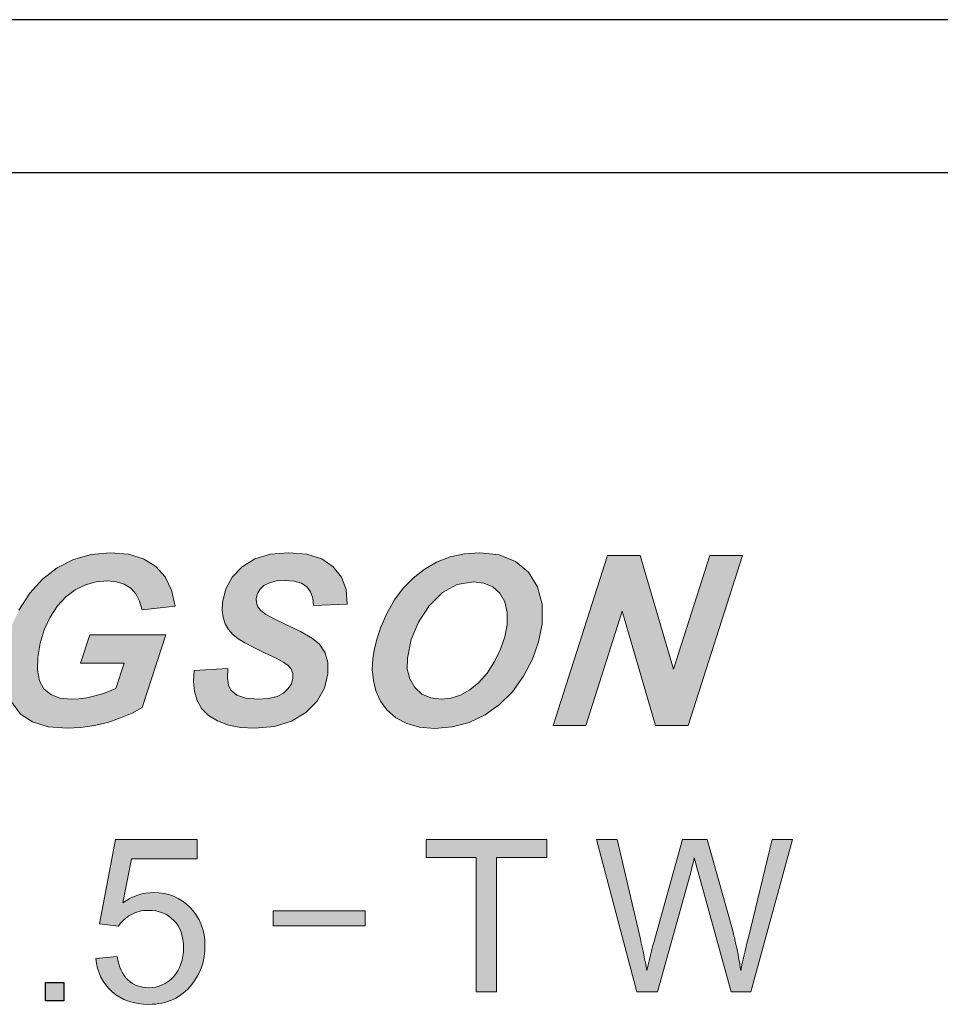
# Model space of a CAD drawing. Header units: inches. Extents: x 2053 to 2350, y -5132 to -4922.
# Tile 8 of 25: x 2277 to 2289, y -5022 to -5009. Entities that reach past the tile are written whole.
import ezdxf

# ---------------------------------------------------------------- set-up
doc = ezdxf.new("R2010")
doc.units = ezdxf.units.IN
doc.header["$MEASUREMENT"] = 0
doc.layers.add('RED', color=1, linetype='Continuous', lineweight=15)
doc.layers.add('尺寸层', color=3, linetype='Continuous', lineweight=13)

msp = doc.modelspace()

# ---------------------------------------------------------------- hatches: boundary and pattern name
h = msp.add_hatch(color=1)
edge = h.paths.add_edge_path()
edge.add_spline(control_points=[(2278.057, -5021.581), (2277.934, -5021.471), (2277.863, -5021.326), (2277.846, -5021.146)], knot_values=[0.954545, 0.954545, 0.954545, 0.954545, 1, 1, 1, 1], degree=3, periodic=0)
edge.add_spline(control_points=[(2277.846, -5021.146), (2277.846, -5021.146), (2278.123, -5021.122), (2278.123, -5021.122)], knot_values=[0, 0, 0, 0, 0.045455, 0.045455, 0.045455, 0.045455], degree=3, periodic=0)
edge.add_spline(control_points=[(2278.123, -5021.122), (2278.143, -5021.257), (2278.191, -5021.358), (2278.265, -5021.426)], knot_values=[0.045455, 0.045455, 0.045455, 0.045455, 0.090909, 0.090909, 0.090909, 0.090909], degree=3, periodic=0)
edge.add_spline(control_points=[(2278.265, -5021.426), (2278.34, -5021.494), (2278.43, -5021.528), (2278.536, -5021.528), (2278.536, -5021.528), (2278.663, -5021.528), (2278.77, -5021.48), (2278.858, -5021.385)], knot_values=[0.090909, 0.090909, 0.090909, 0.090909, 0.136364, 0.136364, 0.136364, 0.136364, 0.181818, 0.181818, 0.181818, 0.181818], degree=3, periodic=0)
edge.add_spline(control_points=[(2278.858, -5021.385), (2278.946, -5021.289), (2278.99, -5021.162), (2278.99, -5021.004), (2278.99, -5021.004), (2278.99, -5020.853), (2278.948, -5020.735), (2278.863, -5020.648)], knot_values=[0.181818, 0.181818, 0.181818, 0.181818, 0.227273, 0.227273, 0.227273, 0.227273, 0.272727, 0.272727, 0.272727, 0.272727], degree=3, periodic=0)
edge.add_spline(control_points=[(2278.863, -5020.648), (2278.779, -5020.561), (2278.668, -5020.517), (2278.531, -5020.517), (2278.531, -5020.517), (2278.446, -5020.517), (2278.37, -5020.537), (2278.301, -5020.575)], knot_values=[0.272727, 0.272727, 0.272727, 0.272727, 0.318182, 0.318182, 0.318182, 0.318182, 0.363636, 0.363636, 0.363636, 0.363636], degree=3, periodic=0)
edge.add_spline(control_points=[(2278.301, -5020.575), (2278.233, -5020.614), (2278.179, -5020.664), (2278.14, -5020.725)], knot_values=[0.363636, 0.363636, 0.363636, 0.363636, 0.409091, 0.409091, 0.409091, 0.409091], degree=3, periodic=0)
edge.add_spline(control_points=[(2278.14, -5020.725), (2278.14, -5020.725), (2277.893, -5020.693), (2277.893, -5020.693)], knot_values=[0.409091, 0.409091, 0.409091, 0.409091, 0.454545, 0.454545, 0.454545, 0.454545], degree=3, periodic=0)
edge.add_spline(control_points=[(2277.893, -5020.693), (2277.893, -5020.693), (2278.101, -5019.59), (2278.101, -5019.59)], knot_values=[0.454545, 0.454545, 0.454545, 0.454545, 0.5, 0.5, 0.5, 0.5], degree=3, periodic=0)
edge.add_spline(control_points=[(2278.101, -5019.59), (2278.101, -5019.59), (2279.169, -5019.59), (2279.169, -5019.59)], knot_values=[0.5, 0.5, 0.5, 0.5, 0.545455, 0.545455, 0.545455, 0.545455], degree=3, periodic=0)
edge.add_spline(control_points=[(2279.169, -5019.59), (2279.169, -5019.59), (2279.169, -5019.842), (2279.169, -5019.842)], knot_values=[0.545455, 0.545455, 0.545455, 0.545455, 0.590909, 0.590909, 0.590909, 0.590909], degree=3, periodic=0)
edge.add_spline(control_points=[(2279.169, -5019.842), (2279.169, -5019.842), (2278.312, -5019.842), (2278.312, -5019.842)], knot_values=[0.590909, 0.590909, 0.590909, 0.590909, 0.636364, 0.636364, 0.636364, 0.636364], degree=3, periodic=0)
edge.add_spline(control_points=[(2278.312, -5019.842), (2278.312, -5019.842), (2278.196, -5020.419), (2278.196, -5020.419)], knot_values=[0.636364, 0.636364, 0.636364, 0.636364, 0.681818, 0.681818, 0.681818, 0.681818], degree=3, periodic=0)
edge.add_spline(control_points=[(2278.196, -5020.419), (2278.325, -5020.329), (2278.46, -5020.284), (2278.602, -5020.284), (2278.602, -5020.284), (2278.789, -5020.284), (2278.947, -5020.349), (2279.076, -5020.479)], knot_values=[0.681818, 0.681818, 0.681818, 0.681818, 0.727273, 0.727273, 0.727273, 0.727273, 0.772727, 0.772727, 0.772727, 0.772727], degree=3, periodic=0)
edge.add_spline(control_points=[(2279.076, -5020.479), (2279.205, -5020.609), (2279.27, -5020.776), (2279.27, -5020.98), (2279.27, -5020.98), (2279.27, -5021.175), (2279.213, -5021.343), (2279.1, -5021.484)], knot_values=[0.772727, 0.772727, 0.772727, 0.772727, 0.818182, 0.818182, 0.818182, 0.818182, 0.863636, 0.863636, 0.863636, 0.863636], degree=3, periodic=0)
edge.add_spline(control_points=[(2279.1, -5021.484), (2278.962, -5021.658), (2278.774, -5021.745), (2278.536, -5021.745), (2278.536, -5021.745), (2278.34, -5021.745), (2278.181, -5021.69), (2278.057, -5021.581)], knot_values=[0.863636, 0.863636, 0.863636, 0.863636, 0.909091, 0.909091, 0.909091, 0.909091, 0.954545, 0.954545, 0.954545, 0.954545], degree=3, periodic=0)
msp.add_hatch(color=1).paths.add_polyline_path([(2277.187, -5021.459), (2277.425, -5021.459), (2277.425, -5021.698), (2277.187, -5021.698)])
at = {"layer": 'RED'}
h = msp.add_hatch(color=256, dxfattribs=at)
h.paths.add_polyline_path([(2273.9, -5016.18), (2273.856, -5016.119), (2273.806, -5016.065), (2273.75, -5016.017), (2273.689, -5015.978), (2273.622, -5015.946), (2273.55, -5015.921), (2273.47, -5015.902), (2273.383, -5015.89), (2273.317, -5015.886), (2273.21, -5015.883), (2273.064, -5015.882), (2272.466, -5015.882), (2271.754, -5018.101), (2272.537, -5018.101), (2272.717, -5018.098), (2272.864, -5018.087), (2272.978, -5018.068), (2273.141, -5018.02), (2273.284, -5017.958), (2273.409, -5017.88), (2273.553, -5017.759), (2273.684, -5017.612), (2273.803, -5017.439), (2273.9, -5017.245), (2273.97, -5017.033), (2274.011, -5016.802), (2274.019, -5016.694), (2274.018, -5016.592), (2274.01, -5016.496), (2273.993, -5016.406), (2273.969, -5016.324), (2273.938, -5016.249)])
h.paths.add_polyline_path([(2273.516, -5016.434), (2273.549, -5016.526), (2273.561, -5016.645), (2273.553, -5016.789), (2273.523, -5016.966), (2273.475, -5017.126), (2273.407, -5017.271), (2273.327, -5017.397), (2273.239, -5017.506), (2273.144, -5017.597), (2273.074, -5017.648), (2273, -5017.686), (2272.925, -5017.713), (2272.832, -5017.731), (2272.709, -5017.741), (2272.557, -5017.744), (2272.325, -5017.744), (2272.804, -5016.249), (2273.068, -5016.249), (2273.189, -5016.252), (2273.281, -5016.261), (2273.345, -5016.276), (2273.412, -5016.311), (2273.469, -5016.364)], flags=16)
h.paths.add_polyline_path([(2274.868, -5015.882), (2274.158, -5018.101), (2275.891, -5018.101), (2276.011, -5017.73), (2274.72, -5017.73), (2274.926, -5017.128), (2276.075, -5017.128), (2276.193, -5016.757), (2275.045, -5016.757), (2275.207, -5016.253), (2276.395, -5016.253), (2276.513, -5015.882)])
h.paths.add_polyline_path([(2278.033, -5015.845), (2277.785, -5015.866), (2277.555, -5015.932), (2277.342, -5016.041), (2277.15, -5016.19), (2276.983, -5016.375), (2276.841, -5016.595), (2276.747, -5016.796), (2276.681, -5017.003), (2276.643, -5017.216), (2276.643, -5017.512), (2276.716, -5017.758), (2276.861, -5017.953), (2277.017, -5018.056), (2277.221, -5018.118), (2277.471, -5018.139), (2277.648, -5018.13), (2277.824, -5018.104), (2278, -5018.061), (2278.167, -5018.004), (2278.318, -5017.94), (2278.452, -5017.868), (2278.758, -5016.916), (2277.765, -5016.916), (2277.646, -5017.287), (2278.213, -5017.287), (2278.108, -5017.617), (2278.024, -5017.654), (2277.932, -5017.687), (2277.83, -5017.716), (2277.726, -5017.739), (2277.624, -5017.753), (2277.525, -5017.758), (2277.376, -5017.743), (2277.257, -5017.698), (2277.167, -5017.624), (2277.108, -5017.518), (2277.081, -5017.38), (2277.086, -5017.21), (2277.118, -5017.025), (2277.172, -5016.85), (2277.249, -5016.685), (2277.344, -5016.538), (2277.453, -5016.419), (2277.577, -5016.329), (2277.712, -5016.265), (2277.851, -5016.227), (2277.996, -5016.214), (2278.114, -5016.224), (2278.215, -5016.256), (2278.3, -5016.309), (2278.367, -5016.383), (2278.417, -5016.477), (2278.449, -5016.592), (2278.88, -5016.544), (2278.835, -5016.334), (2278.752, -5016.16), (2278.63, -5016.023), (2278.469, -5015.924), (2278.27, -5015.864)])
h.paths.add_polyline_path([(2280.435, -5016.216), (2280.529, -5016.244), (2280.6, -5016.291), (2280.649, -5016.356), (2280.678, -5016.437), (2280.688, -5016.535), (2281.127, -5016.515), (2281.113, -5016.326), (2281.052, -5016.163), (2280.946, -5016.027), (2280.795, -5015.926), (2280.601, -5015.865), (2280.362, -5015.845), (2280.124, -5015.865), (2279.921, -5015.926), (2279.754, -5016.029), (2279.626, -5016.163), (2279.541, -5016.318), (2279.499, -5016.494), (2279.495, -5016.596), (2279.508, -5016.69), (2279.536, -5016.774), (2279.579, -5016.849), (2279.634, -5016.913), (2279.702, -5016.968), (2279.79, -5017.022), (2279.909, -5017.085), (2280.058, -5017.155), (2280.2, -5017.223), (2280.299, -5017.277), (2280.355, -5017.317), (2280.395, -5017.366), (2280.417, -5017.422), (2280.419, -5017.484), (2280.4, -5017.556), (2280.359, -5017.62), (2280.297, -5017.678), (2280.212, -5017.722), (2280.101, -5017.749), (2279.964, -5017.758), (2279.805, -5017.745), (2279.686, -5017.705), (2279.608, -5017.639), (2279.579, -5017.576), (2279.566, -5017.483), (2279.568, -5017.359), (2279.131, -5017.382), (2279.121, -5017.525), (2279.134, -5017.656), (2279.167, -5017.776), (2279.227, -5017.882), (2279.316, -5017.971), (2279.434, -5018.043), (2279.576, -5018.096), (2279.738, -5018.128), (2279.919, -5018.139), (2280.178, -5018.116), (2280.401, -5018.047), (2280.589, -5017.931), (2280.735, -5017.783), (2280.831, -5017.616), (2280.877, -5017.429), (2280.877, -5017.281), (2280.839, -5017.151), (2280.765, -5017.04), (2280.673, -5016.965), (2280.52, -5016.876), (2280.307, -5016.772), (2280.165, -5016.704), (2280.062, -5016.646), (2279.998, -5016.598), (2279.962, -5016.553), (2279.943, -5016.501), (2279.941, -5016.441), (2279.957, -5016.377), (2279.991, -5016.321), (2280.041, -5016.273), (2280.111, -5016.236), (2280.204, -5016.214), (2280.319, -5016.206)])
h.paths.add_polyline_path([(2283.111, -5015.873), (2282.858, -5015.845), (2282.659, -5015.858), (2282.471, -5015.9), (2282.296, -5015.97), (2282.134, -5016.063), (2281.989, -5016.176), (2281.859, -5016.309), (2281.746, -5016.461), (2281.648, -5016.63), (2281.567, -5016.816), (2281.519, -5016.959), (2281.483, -5017.098), (2281.462, -5017.231), (2281.456, -5017.372), (2281.47, -5017.512), (2281.503, -5017.651), (2281.561, -5017.782), (2281.647, -5017.899), (2281.762, -5018), (2281.905, -5018.078), (2282.074, -5018.125), (2282.267, -5018.141), (2282.5, -5018.121), (2282.72, -5018.062), (2282.928, -5017.963), (2283.118, -5017.829), (2283.286, -5017.66), (2283.432, -5017.458), (2283.548, -5017.237), (2283.628, -5017.01), (2283.673, -5016.778), (2283.674, -5016.515), (2283.614, -5016.289), (2283.494, -5016.1), (2283.324, -5015.958)])
h.paths.add_polyline_path([(2283.028, -5016.292), (2283.121, -5016.375), (2283.187, -5016.487), (2283.218, -5016.624), (2283.216, -5016.786), (2283.186, -5016.944), (2283.131, -5017.105), (2283.051, -5017.268), (2282.954, -5017.419), (2282.846, -5017.542), (2282.728, -5017.637), (2282.606, -5017.705), (2282.483, -5017.746), (2282.36, -5017.759), (2282.22, -5017.742), (2282.104, -5017.691), (2282.011, -5017.605), (2281.946, -5017.494), (2281.913, -5017.366), (2281.914, -5017.222), (2281.964, -5016.98), (2282.06, -5016.752), (2282.2, -5016.538), (2282.373, -5016.364), (2282.566, -5016.26), (2282.779, -5016.226), (2282.914, -5016.242)], flags=16)
h.paths.add_polyline_path([(2283.817, -5018.101), (2284.243, -5018.101), (2284.72, -5016.61), (2285.154, -5018.101), (2285.579, -5018.101), (2286.289, -5015.882), (2285.866, -5015.882), (2285.39, -5017.367), (2284.954, -5015.882), (2284.527, -5015.882)])
at = {"layer": '尺寸层'}
h = msp.add_hatch(color=1, dxfattribs=at)
h.paths.add_polyline_path([(2280.159, -5020.721), (2281.362, -5020.721), (2281.362, -5020.522), (2280.159, -5020.522)])
edge = h.paths.add_edge_path()
edge.add_spline(control_points=[(2285.181, -5021.581), (2285.181, -5021.581), (2284.912, -5021.581), (2284.912, -5021.581)], knot_values=[0.947368, 0.947368, 0.947368, 0.947368, 1, 1, 1, 1], degree=3, periodic=0)
edge.add_spline(control_points=[(2284.912, -5021.581), (2284.912, -5021.581), (2284.383, -5019.59), (2284.383, -5019.59)], knot_values=[0, 0, 0, 0, 0.052632, 0.052632, 0.052632, 0.052632], degree=3, periodic=0)
edge.add_spline(control_points=[(2284.383, -5019.59), (2284.383, -5019.59), (2284.654, -5019.59), (2284.654, -5019.59)], knot_values=[0.052632, 0.052632, 0.052632, 0.052632, 0.105263, 0.105263, 0.105263, 0.105263], degree=3, periodic=0)
edge.add_spline(control_points=[(2284.654, -5019.59), (2284.654, -5019.59), (2284.957, -5020.895), (2284.957, -5020.895)], knot_values=[0.105263, 0.105263, 0.105263, 0.105263, 0.157895, 0.157895, 0.157895, 0.157895], degree=3, periodic=0)
edge.add_spline(control_points=[(2284.957, -5020.895), (2284.989, -5021.032), (2285.017, -5021.168), (2285.04, -5021.303)], knot_values=[0.157895, 0.157895, 0.157895, 0.157895, 0.210526, 0.210526, 0.210526, 0.210526], degree=3, periodic=0)
edge.add_spline(control_points=[(2285.04, -5021.303), (2285.092, -5021.09), (2285.121, -5020.968), (2285.131, -5020.935)], knot_values=[0.210526, 0.210526, 0.210526, 0.210526, 0.263158, 0.263158, 0.263158, 0.263158], degree=3, periodic=0)
edge.add_spline(control_points=[(2285.131, -5020.935), (2285.131, -5020.935), (2285.509, -5019.59), (2285.509, -5019.59)], knot_values=[0.263158, 0.263158, 0.263158, 0.263158, 0.315789, 0.315789, 0.315789, 0.315789], degree=3, periodic=0)
edge.add_spline(control_points=[(2285.509, -5019.59), (2285.509, -5019.59), (2285.827, -5019.59), (2285.827, -5019.59)], knot_values=[0.315789, 0.315789, 0.315789, 0.315789, 0.368421, 0.368421, 0.368421, 0.368421], degree=3, periodic=0)
edge.add_spline(control_points=[(2285.827, -5019.59), (2285.827, -5019.59), (2286.113, -5020.598), (2286.113, -5020.598)], knot_values=[0.368421, 0.368421, 0.368421, 0.368421, 0.421053, 0.421053, 0.421053, 0.421053], degree=3, periodic=0)
edge.add_spline(control_points=[(2286.113, -5020.598), (2286.184, -5020.848), (2286.236, -5021.083), (2286.268, -5021.303)], knot_values=[0.421053, 0.421053, 0.421053, 0.421053, 0.473684, 0.473684, 0.473684, 0.473684], degree=3, periodic=0)
edge.add_spline(control_points=[(2286.268, -5021.303), (2286.293, -5021.177), (2286.326, -5021.032), (2286.367, -5020.87)], knot_values=[0.473684, 0.473684, 0.473684, 0.473684, 0.526316, 0.526316, 0.526316, 0.526316], degree=3, periodic=0)
edge.add_spline(control_points=[(2286.367, -5020.87), (2286.367, -5020.87), (2286.679, -5019.59), (2286.679, -5019.59)], knot_values=[0.526316, 0.526316, 0.526316, 0.526316, 0.578947, 0.578947, 0.578947, 0.578947], degree=3, periodic=0)
edge.add_spline(control_points=[(2286.679, -5019.59), (2286.679, -5019.59), (2286.944, -5019.59), (2286.944, -5019.59)], knot_values=[0.578947, 0.578947, 0.578947, 0.578947, 0.631579, 0.631579, 0.631579, 0.631579], degree=3, periodic=0)
edge.add_spline(control_points=[(2286.944, -5019.59), (2286.944, -5019.59), (2286.398, -5021.581), (2286.398, -5021.581)], knot_values=[0.631579, 0.631579, 0.631579, 0.631579, 0.684211, 0.684211, 0.684211, 0.684211], degree=3, periodic=0)
edge.add_spline(control_points=[(2286.398, -5021.581), (2286.398, -5021.581), (2286.144, -5021.581), (2286.144, -5021.581)], knot_values=[0.684211, 0.684211, 0.684211, 0.684211, 0.736842, 0.736842, 0.736842, 0.736842], degree=3, periodic=0)
edge.add_spline(control_points=[(2286.144, -5021.581), (2286.144, -5021.581), (2285.724, -5020.064), (2285.724, -5020.064)], knot_values=[0.736842, 0.736842, 0.736842, 0.736842, 0.789474, 0.789474, 0.789474, 0.789474], degree=3, periodic=0)
edge.add_spline(control_points=[(2285.724, -5020.064), (2285.689, -5019.937), (2285.668, -5019.859), (2285.661, -5019.83)], knot_values=[0.789474, 0.789474, 0.789474, 0.789474, 0.842105, 0.842105, 0.842105, 0.842105], degree=3, periodic=0)
edge.add_spline(control_points=[(2285.661, -5019.83), (2285.64, -5019.922), (2285.621, -5020), (2285.603, -5020.064)], knot_values=[0.842105, 0.842105, 0.842105, 0.842105, 0.894737, 0.894737, 0.894737, 0.894737], degree=3, periodic=0)
edge.add_spline(control_points=[(2285.603, -5020.064), (2285.603, -5020.064), (2285.181, -5021.581), (2285.181, -5021.581)], knot_values=[0.894737, 0.894737, 0.894737, 0.894737, 0.947368, 0.947368, 0.947368, 0.947368], degree=3, periodic=0)
edge = h.paths.add_edge_path()
edge.add_spline(control_points=[(2283.076, -5021.581), (2283.076, -5021.581), (2282.813, -5021.581), (2282.813, -5021.581)], knot_values=[0.875, 0.875, 0.875, 0.875, 1, 1, 1, 1], degree=3, periodic=0)
edge.add_spline(control_points=[(2282.813, -5021.581), (2282.813, -5021.581), (2282.813, -5019.825), (2282.813, -5019.825)], knot_values=[0, 0, 0, 0, 0.125, 0.125, 0.125, 0.125], degree=3, periodic=0)
edge.add_spline(control_points=[(2282.813, -5019.825), (2282.813, -5019.825), (2282.157, -5019.825), (2282.157, -5019.825)], knot_values=[0.125, 0.125, 0.125, 0.125, 0.25, 0.25, 0.25, 0.25], degree=3, periodic=0)
edge.add_spline(control_points=[(2282.157, -5019.825), (2282.157, -5019.825), (2282.157, -5019.59), (2282.157, -5019.59)], knot_values=[0.25, 0.25, 0.25, 0.25, 0.375, 0.375, 0.375, 0.375], degree=3, periodic=0)
edge.add_spline(control_points=[(2282.157, -5019.59), (2282.157, -5019.59), (2283.735, -5019.59), (2283.735, -5019.59)], knot_values=[0.375, 0.375, 0.375, 0.375, 0.5, 0.5, 0.5, 0.5], degree=3, periodic=0)
edge.add_spline(control_points=[(2283.735, -5019.59), (2283.735, -5019.59), (2283.735, -5019.825), (2283.735, -5019.825)], knot_values=[0.5, 0.5, 0.5, 0.5, 0.625, 0.625, 0.625, 0.625], degree=3, periodic=0)
edge.add_spline(control_points=[(2283.735, -5019.825), (2283.735, -5019.825), (2283.077, -5019.825), (2283.077, -5019.825)], knot_values=[0.625, 0.625, 0.625, 0.625, 0.75, 0.75, 0.75, 0.75], degree=3, periodic=0)
edge.add_spline(control_points=[(2283.077, -5019.825), (2283.077, -5019.825), (2283.076, -5021.581), (2283.076, -5021.581)], knot_values=[0.75, 0.75, 0.75, 0.75, 0.875, 0.875, 0.875, 0.875], degree=3, periodic=0)

# ---------------------------------------------------------------- linework, layer by layer
at = {"color": 7, "linetype": 'Continuous'}
for p, q in [((2310.45, -5008.881), (2274.45, -5008.881)), ((2291.15, -5010.881), (2264.639, -5010.881))]:
    msp.add_line(p, q, dxfattribs=at)
at = {"color": 1}
msp.add_lwpolyline([(2277.187, -5021.459), (2277.425, -5021.459), (2277.425, -5021.698), (2277.187, -5021.698)], close=True, dxfattribs=at)
at = {"layer": 'RED', "color": 1, "linetype": 'Continuous'}
for p, q in [((2277.555, -5015.932), (2277.785, -5015.866)), ((2277.785, -5015.866), (2278.033, -5015.845)), ((2278.033, -5015.845), (2278.27, -5015.864)), ((2278.27, -5015.864), (2278.469, -5015.924)), ((2279.921, -5015.926), (2280.124, -5015.865)), ((2280.124, -5015.865), (2280.362, -5015.845)), ((2280.362, -5015.845), (2280.601, -5015.865)), ((2280.601, -5015.865), (2280.795, -5015.926)), ((2282.296, -5015.97), (2282.471, -5015.9)), ((2282.471, -5015.9), (2282.659, -5015.858)), ((2282.659, -5015.858), (2282.858, -5015.845)), ((2282.858, -5015.845), (2283.111, -5015.873)), ((2283.111, -5015.873), (2283.324, -5015.958)), ((2283.817, -5018.101), (2284.527, -5015.882)), ((2284.527, -5015.882), (2284.954, -5015.882)), ((2284.954, -5015.882), (2285.39, -5017.367)), ((2285.39, -5017.367), (2285.866, -5015.882)), ((2286.289, -5015.882), (2285.579, -5018.101)), ((2285.866, -5015.882), (2286.289, -5015.882)), ((2277.15, -5016.19), (2277.342, -5016.041)), ((2277.342, -5016.041), (2277.555, -5015.932)), ((2278.469, -5015.924), (2278.63, -5016.023)), ((2278.63, -5016.023), (2278.752, -5016.16)), ((2279.626, -5016.163), (2279.754, -5016.029)), ((2279.754, -5016.029), (2279.921, -5015.926)), ((2280.795, -5015.926), (2280.946, -5016.027)), ((2280.946, -5016.027), (2281.052, -5016.163)), ((2282.134, -5016.063), (2282.296, -5015.97)), ((2283.324, -5015.958), (2283.494, -5016.1)), ((2278.752, -5016.16), (2278.835, -5016.334)), ((2279.541, -5016.318), (2279.626, -5016.163)), ((2281.052, -5016.163), (2281.113, -5016.326)), ((2281.859, -5016.309), (2281.989, -5016.176)), ((2281.989, -5016.176), (2282.134, -5016.063)), ((2283.494, -5016.1), (2283.614, -5016.289)), ((2276.983, -5016.375), (2277.15, -5016.19)), ((2277.712, -5016.265), (2277.577, -5016.329)), ((2277.851, -5016.227), (2277.712, -5016.265)), ((2277.996, -5016.214), (2277.851, -5016.227)), ((2278.114, -5016.224), (2277.996, -5016.214)), ((2278.215, -5016.256), (2278.114, -5016.224)), ((2278.3, -5016.309), (2278.215, -5016.256)), ((2280.041, -5016.273), (2279.991, -5016.321)), ((2280.111, -5016.236), (2280.041, -5016.273)), ((2280.204, -5016.214), (2280.111, -5016.236)), ((2280.319, -5016.206), (2280.204, -5016.214)), ((2280.435, -5016.216), (2280.319, -5016.206)), ((2280.529, -5016.244), (2280.435, -5016.216)), ((2280.6, -5016.291), (2280.529, -5016.244)), ((2280.649, -5016.356), (2280.6, -5016.291)), ((2282.566, -5016.26), (2282.373, -5016.364)), ((2282.779, -5016.226), (2282.566, -5016.26)), ((2282.914, -5016.242), (2282.779, -5016.226)), ((2283.028, -5016.292), (2282.914, -5016.242)), ((2283.121, -5016.375), (2283.028, -5016.292)), ((2283.614, -5016.289), (2283.674, -5016.515)), ((2276.841, -5016.595), (2276.983, -5016.375)), ((2277.453, -5016.419), (2277.344, -5016.538)), ((2277.577, -5016.329), (2277.453, -5016.419)), ((2278.367, -5016.383), (2278.3, -5016.309)), ((2278.417, -5016.477), (2278.367, -5016.383)), ((2278.835, -5016.334), (2278.88, -5016.544)), ((2279.499, -5016.494), (2279.541, -5016.318)), ((2279.957, -5016.377), (2279.941, -5016.441)), ((2279.991, -5016.321), (2279.957, -5016.377)), ((2280.678, -5016.437), (2280.649, -5016.356)), ((2281.113, -5016.326), (2281.127, -5016.515)), ((2281.746, -5016.461), (2281.859, -5016.309)), ((2282.373, -5016.364), (2282.2, -5016.538)), ((2283.187, -5016.487), (2283.121, -5016.375)), ((2277.344, -5016.538), (2277.249, -5016.685)), ((2278.449, -5016.592), (2278.417, -5016.477)), ((2278.88, -5016.544), (2278.449, -5016.592)), ((2279.495, -5016.596), (2279.499, -5016.494)), ((2279.941, -5016.441), (2279.943, -5016.501)), ((2279.943, -5016.501), (2279.962, -5016.553)), ((2279.962, -5016.553), (2279.998, -5016.598)), ((2280.688, -5016.535), (2280.678, -5016.437)), ((2281.127, -5016.515), (2280.688, -5016.535)), ((2281.648, -5016.63), (2281.746, -5016.461)), ((2282.2, -5016.538), (2282.06, -5016.752)), ((2283.218, -5016.624), (2283.187, -5016.487)), ((2283.674, -5016.515), (2283.673, -5016.778)), ((2277.249, -5016.685), (2277.172, -5016.85)), ((2279.508, -5016.69), (2279.495, -5016.596)), ((2279.536, -5016.774), (2279.508, -5016.69)), ((2279.998, -5016.598), (2280.062, -5016.646)), ((2280.062, -5016.646), (2280.165, -5016.704)), ((2281.567, -5016.816), (2281.648, -5016.63)), ((2283.216, -5016.786), (2283.218, -5016.624)), ((2284.72, -5016.61), (2284.243, -5018.101)), ((2285.154, -5018.101), (2284.72, -5016.61)), ((2279.579, -5016.849), (2279.536, -5016.774)), ((2280.165, -5016.704), (2280.307, -5016.772)), ((2280.307, -5016.772), (2280.52, -5016.876)), ((2281.519, -5016.959), (2281.567, -5016.816)), ((2282.06, -5016.752), (2281.964, -5016.98)), ((2283.186, -5016.944), (2283.216, -5016.786)), ((2283.673, -5016.778), (2283.628, -5017.01)), ((2277.172, -5016.85), (2277.118, -5017.025)), ((2277.646, -5017.287), (2277.765, -5016.916)), ((2277.765, -5016.916), (2278.758, -5016.916)), ((2278.758, -5016.916), (2278.452, -5017.868)), ((2279.634, -5016.913), (2279.579, -5016.849)), ((2279.702, -5016.968), (2279.634, -5016.913)), ((2280.52, -5016.876), (2280.673, -5016.965)), ((2283.131, -5017.105), (2283.186, -5016.944)), ((2277.118, -5017.025), (2277.086, -5017.21)), ((2279.79, -5017.022), (2279.702, -5016.968)), ((2279.909, -5017.085), (2279.79, -5017.022)), ((2280.673, -5016.965), (2280.765, -5017.04)), ((2280.765, -5017.04), (2280.839, -5017.151)), ((2281.483, -5017.098), (2281.519, -5016.959)), ((2281.964, -5016.98), (2281.914, -5017.222)), ((2283.628, -5017.01), (2283.548, -5017.237)), ((2280.058, -5017.155), (2279.909, -5017.085)), ((2280.2, -5017.223), (2280.058, -5017.155)), ((2280.839, -5017.151), (2280.877, -5017.281)), ((2281.462, -5017.231), (2281.483, -5017.098)), ((2283.051, -5017.268), (2283.131, -5017.105)), ((2277.086, -5017.21), (2277.081, -5017.38)), ((2278.213, -5017.287), (2277.646, -5017.287)), ((2278.108, -5017.617), (2278.213, -5017.287)), ((2280.299, -5017.277), (2280.2, -5017.223)), ((2280.355, -5017.317), (2280.299, -5017.277)), ((2280.395, -5017.366), (2280.355, -5017.317)), ((2280.877, -5017.281), (2280.877, -5017.429)), ((2281.456, -5017.372), (2281.462, -5017.231)), ((2281.914, -5017.222), (2281.913, -5017.366)), ((2282.954, -5017.419), (2283.051, -5017.268)), ((2283.548, -5017.237), (2283.432, -5017.458)), ((2277.081, -5017.38), (2277.108, -5017.518)), ((2279.121, -5017.525), (2279.131, -5017.382)), ((2279.131, -5017.382), (2279.568, -5017.359)), ((2279.568, -5017.359), (2279.566, -5017.483)), ((2280.417, -5017.422), (2280.395, -5017.366)), ((2280.419, -5017.484), (2280.417, -5017.422)), ((2280.877, -5017.429), (2280.831, -5017.616)), ((2281.47, -5017.512), (2281.456, -5017.372)), ((2281.913, -5017.366), (2281.946, -5017.494)), ((2282.846, -5017.542), (2282.954, -5017.419)), ((2283.432, -5017.458), (2283.286, -5017.66)), ((2277.108, -5017.518), (2277.167, -5017.624)), ((2279.134, -5017.656), (2279.121, -5017.525)), ((2279.566, -5017.483), (2279.579, -5017.576)), ((2279.579, -5017.576), (2279.608, -5017.639)), ((2280.359, -5017.62), (2280.4, -5017.556)), ((2280.4, -5017.556), (2280.419, -5017.484)), ((2281.503, -5017.651), (2281.47, -5017.512)), ((2281.946, -5017.494), (2282.011, -5017.605)), ((2282.728, -5017.637), (2282.846, -5017.542)), ((2277.167, -5017.624), (2277.257, -5017.698)), ((2277.257, -5017.698), (2277.376, -5017.743)), ((2277.726, -5017.739), (2277.83, -5017.716)), ((2277.83, -5017.716), (2277.932, -5017.687)), ((2277.932, -5017.687), (2278.024, -5017.654)), ((2278.024, -5017.654), (2278.108, -5017.617)), ((2279.167, -5017.776), (2279.134, -5017.656)), ((2279.608, -5017.639), (2279.686, -5017.705)), ((2279.686, -5017.705), (2279.805, -5017.745)), ((2280.212, -5017.722), (2280.297, -5017.678)), ((2280.297, -5017.678), (2280.359, -5017.62)), ((2280.831, -5017.616), (2280.735, -5017.783)), ((2281.561, -5017.782), (2281.503, -5017.651)), ((2282.011, -5017.605), (2282.104, -5017.691)), ((2282.104, -5017.691), (2282.22, -5017.742)), ((2282.483, -5017.746), (2282.606, -5017.705)), ((2282.606, -5017.705), (2282.728, -5017.637)), ((2283.286, -5017.66), (2283.118, -5017.829)), ((2276.861, -5017.953), (2276.716, -5017.758)), ((2277.376, -5017.743), (2277.525, -5017.758)), ((2277.525, -5017.758), (2277.624, -5017.753)), ((2277.624, -5017.753), (2277.726, -5017.739)), ((2279.227, -5017.882), (2279.167, -5017.776)), ((2279.805, -5017.745), (2279.964, -5017.758)), ((2279.964, -5017.758), (2280.101, -5017.749)), ((2280.101, -5017.749), (2280.212, -5017.722)), ((2280.735, -5017.783), (2280.589, -5017.931)), ((2281.647, -5017.899), (2281.561, -5017.782)), ((2282.22, -5017.742), (2282.36, -5017.759)), ((2282.36, -5017.759), (2282.483, -5017.746)), ((2283.118, -5017.829), (2282.928, -5017.963)), ((2277.017, -5018.056), (2276.861, -5017.953)), ((2278.318, -5017.94), (2278.167, -5018.004)), ((2278.452, -5017.868), (2278.318, -5017.94)), ((2279.316, -5017.971), (2279.227, -5017.882)), ((2279.434, -5018.043), (2279.316, -5017.971)), ((2280.589, -5017.931), (2280.401, -5018.047)), ((2281.762, -5018), (2281.647, -5017.899)), ((2282.928, -5017.963), (2282.72, -5018.062)), ((2277.221, -5018.118), (2277.017, -5018.056)), ((2277.824, -5018.104), (2277.648, -5018.13)), ((2278, -5018.061), (2277.824, -5018.104)), ((2278.167, -5018.004), (2278, -5018.061)), ((2279.576, -5018.096), (2279.434, -5018.043)), ((2279.738, -5018.128), (2279.576, -5018.096)), ((2280.401, -5018.047), (2280.178, -5018.116)), ((2281.905, -5018.078), (2281.762, -5018)), ((2282.074, -5018.125), (2281.905, -5018.078)), ((2282.72, -5018.062), (2282.5, -5018.121)), ((2284.243, -5018.101), (2283.817, -5018.101)), ((2285.579, -5018.101), (2285.154, -5018.101))]:
    msp.add_line(p, q, dxfattribs=at)
at = {"layer": 'RED'}
for p, q in [((2277.471, -5018.139), (2277.221, -5018.118)), ((2277.648, -5018.13), (2277.471, -5018.139)), ((2279.919, -5018.139), (2279.738, -5018.128)), ((2280.178, -5018.116), (2279.919, -5018.139)), ((2282.267, -5018.141), (2282.074, -5018.125)), ((2282.5, -5018.121), (2282.267, -5018.141))]:
    msp.add_line(p, q, dxfattribs=at)
at = {"layer": 'RED', "color": 1}
for p, q in [((2280.159, -5020.522), (2281.362, -5020.522)), ((2280.159, -5020.522), (2280.159, -5020.721)), ((2281.362, -5020.522), (2281.362, -5020.721)), ((2280.159, -5020.721), (2281.362, -5020.721))]:
    msp.add_line(p, q, dxfattribs=at)
at = {"layer": 'RED'}
for points in [[(2277.893, -5020.693), (2277.893, -5020.693), (2278.101, -5019.59), (2278.101, -5019.59)], [(2278.101, -5019.59), (2278.101, -5019.59), (2279.169, -5019.59), (2279.169, -5019.59)], [(2279.169, -5019.59), (2279.169, -5019.59), (2279.169, -5019.842), (2279.169, -5019.842)], [(2278.312, -5019.842), (2278.312, -5019.842), (2278.196, -5020.419), (2278.196, -5020.419)], [(2279.169, -5019.842), (2279.169, -5019.842), (2278.312, -5019.842), (2278.312, -5019.842)], [(2278.301, -5020.575), (2278.233, -5020.614), (2278.179, -5020.664), (2278.14, -5020.725)], [(2278.14, -5020.725), (2278.14, -5020.725), (2277.893, -5020.693), (2277.893, -5020.693)], [(2277.846, -5021.146), (2277.846, -5021.146), (2278.123, -5021.122), (2278.123, -5021.122)], [(2278.057, -5021.581), (2277.934, -5021.471), (2277.863, -5021.326), (2277.846, -5021.146)], [(2278.123, -5021.122), (2278.143, -5021.257), (2278.191, -5021.358), (2278.265, -5021.426)]]:
    msp.add_open_spline(points, degree=3, dxfattribs=at)
at = {"layer": 'RED', "color": 1}
for points in [[(2282.157, -5019.825), (2282.157, -5019.825), (2282.157, -5019.59), (2282.157, -5019.59)], [(2282.157, -5019.59), (2282.157, -5019.59), (2283.735, -5019.59), (2283.735, -5019.59)], [(2283.735, -5019.59), (2283.735, -5019.59), (2283.735, -5019.825), (2283.735, -5019.825)], [(2284.912, -5021.581), (2284.912, -5021.581), (2284.383, -5019.59), (2284.383, -5019.59)], [(2284.383, -5019.59), (2284.383, -5019.59), (2284.654, -5019.59), (2284.654, -5019.59)], [(2284.654, -5019.59), (2284.654, -5019.59), (2284.957, -5020.895), (2284.957, -5020.895)], [(2285.131, -5020.935), (2285.131, -5020.935), (2285.509, -5019.59), (2285.509, -5019.59)], [(2285.509, -5019.59), (2285.509, -5019.59), (2285.827, -5019.59), (2285.827, -5019.59)], [(2285.827, -5019.59), (2285.827, -5019.59), (2286.113, -5020.598), (2286.113, -5020.598)], [(2286.367, -5020.87), (2286.367, -5020.87), (2286.679, -5019.59), (2286.679, -5019.59)], [(2286.944, -5019.59), (2286.944, -5019.59), (2286.398, -5021.581), (2286.398, -5021.581)], [(2286.679, -5019.59), (2286.679, -5019.59), (2286.944, -5019.59), (2286.944, -5019.59)], [(2282.813, -5019.825), (2282.813, -5019.825), (2282.157, -5019.825), (2282.157, -5019.825)], [(2282.813, -5021.581), (2282.813, -5021.581), (2282.813, -5019.825), (2282.813, -5019.825)], [(2283.077, -5019.825), (2283.077, -5019.825), (2283.076, -5021.581), (2283.076, -5021.581)], [(2283.735, -5019.825), (2283.735, -5019.825), (2283.077, -5019.825), (2283.077, -5019.825)], [(2285.661, -5019.83), (2285.64, -5019.922), (2285.621, -5020), (2285.603, -5020.064)], [(2285.724, -5020.064), (2285.689, -5019.937), (2285.668, -5019.859), (2285.661, -5019.83)], [(2285.603, -5020.064), (2285.603, -5020.064), (2285.181, -5021.581), (2285.181, -5021.581)], [(2286.144, -5021.581), (2286.144, -5021.581), (2285.724, -5020.064), (2285.724, -5020.064)], [(2286.113, -5020.598), (2286.184, -5020.848), (2286.236, -5021.083), (2286.268, -5021.303)], [(2284.957, -5020.895), (2284.989, -5021.032), (2285.017, -5021.168), (2285.04, -5021.303)], [(2285.04, -5021.303), (2285.092, -5021.09), (2285.121, -5020.968), (2285.131, -5020.935)], [(2286.268, -5021.303), (2286.293, -5021.177), (2286.326, -5021.032), (2286.367, -5020.87)], [(2283.076, -5021.581), (2283.076, -5021.581), (2282.813, -5021.581), (2282.813, -5021.581)], [(2285.181, -5021.581), (2285.181, -5021.581), (2284.912, -5021.581), (2284.912, -5021.581)], [(2286.398, -5021.581), (2286.398, -5021.581), (2286.144, -5021.581), (2286.144, -5021.581)]]:
    msp.add_open_spline(points, degree=3, dxfattribs=at)
at = {"layer": 'RED'}
for points, knots in [([(2278.196, -5020.419), (2278.325, -5020.329), (2278.46, -5020.284), (2278.602, -5020.284), (2278.602, -5020.284), (2278.789, -5020.284), (2278.947, -5020.349), (2279.076, -5020.479)], [0.68181818, 0.68181818, 0.68181818, 0.68181818, 0.72727273, 0.72727273, 0.72727273, 0.72727273, 0.77272727, 0.77272727, 0.77272727, 0.77272727]), ([(2278.863, -5020.648), (2278.779, -5020.561), (2278.668, -5020.517), (2278.531, -5020.517), (2278.531, -5020.517), (2278.446, -5020.517), (2278.37, -5020.537), (2278.301, -5020.575)], [0.27272727, 0.27272727, 0.27272727, 0.27272727, 0.31818182, 0.31818182, 0.31818182, 0.31818182, 0.36363636, 0.36363636, 0.36363636, 0.36363636]), ([(2279.076, -5020.479), (2279.205, -5020.609), (2279.27, -5020.776), (2279.27, -5020.98), (2279.27, -5020.98), (2279.27, -5021.175), (2279.213, -5021.343), (2279.1, -5021.484)], [0.77272727, 0.77272727, 0.77272727, 0.77272727, 0.81818182, 0.81818182, 0.81818182, 0.81818182, 0.86363636, 0.86363636, 0.86363636, 0.86363636]), ([(2278.858, -5021.385), (2278.946, -5021.289), (2278.99, -5021.162), (2278.99, -5021.004), (2278.99, -5021.004), (2278.99, -5020.853), (2278.948, -5020.735), (2278.863, -5020.648)], [0.18181818, 0.18181818, 0.18181818, 0.18181818, 0.22727273, 0.22727273, 0.22727273, 0.22727273, 0.27272727, 0.27272727, 0.27272727, 0.27272727]), ([(2278.265, -5021.426), (2278.34, -5021.494), (2278.43, -5021.528), (2278.536, -5021.528), (2278.536, -5021.528), (2278.663, -5021.528), (2278.77, -5021.48), (2278.858, -5021.385)], [0.09090909, 0.09090909, 0.09090909, 0.09090909, 0.13636364, 0.13636364, 0.13636364, 0.13636364, 0.18181818, 0.18181818, 0.18181818, 0.18181818]), ([(2279.1, -5021.484), (2278.962, -5021.658), (2278.774, -5021.745), (2278.536, -5021.745), (2278.536, -5021.745), (2278.34, -5021.745), (2278.181, -5021.69), (2278.057, -5021.581)], [0.86363636, 0.86363636, 0.86363636, 0.86363636, 0.90909091, 0.90909091, 0.90909091, 0.90909091, 0.95454545, 0.95454545, 0.95454545, 0.95454545])]:
    msp.add_open_spline(points, degree=3, knots=knots, dxfattribs=at)

doc.saveas('drawing.dxf')
